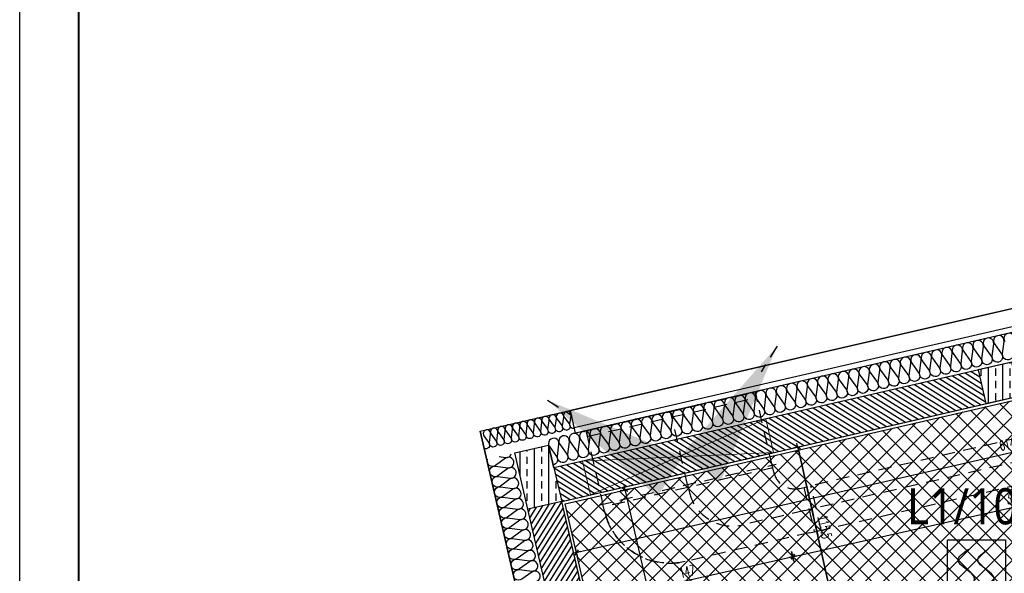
# Model space of a CAD drawing. Header units: centimetres. Extents: x -15121 to 17422, y -60492 to 0.
# Tile 104 of 256: x 642 to 1323, y -29609 to -29226. Entities that reach past the tile are written whole.
import ezdxf
from ezdxf.enums import TextEntityAlignment as Align

# ---------------------------------------------------------------- set-up
doc = ezdxf.new("R2010")
doc.units = ezdxf.units.CM
doc.header["$LTSCALE"] = 60
doc.linetypes.add('MP', pattern=[0.25, 0.15, -0.1])
for name, color, linetype in [('_DTS_SSP', 1, 'Continuous'), ('A-----SZ', 8, 'Continuous'), ('A-BUD-MA-MATERIALY', 8, 'Continuous'), ('A-SCI', 7, 'Continuous'), ('AIKA KLIMATYZACJA2', 5, 'Continuous'), ('AIKA lampy restauracja wymiarowanie', 7, 'Continuous'), ('AIKA oprawy', 2, 'Continuous'), ('AIKA powierzchnie2', 2, 'Continuous'), ('AIKA ppoż restauracja', 7, 'Continuous'), ('AIKA sufity podwieszane', 8, 'Continuous'), ('AIKA TYNK2', 5, 'Continuous'), ('AIKA widokowe', 7, 'Continuous'), ('AIKA wymiarowanie ogólne rzut2', 7, 'Continuous'), ('AIKA ŚCIANA2', 8, 'Continuous'), ('BI_szr', 8, 'Continuous'), ('słupy', 1, 'Continuous')]:
    doc.layers.add(name, color=color, linetype=linetype)
doc.layers.add('Aika Obramowanie', color=7, linetype='Continuous', lineweight=15, plot=False)
doc.layers.add('Aika Ramka', color=5, linetype='Continuous', lineweight=40)
doc.layers.add('SB_PRZEJSCIA', color=3, linetype='Continuous', lineweight=9)
doc.styles.add('Arial', font='l_10646.ttf')
doc.styles.add('FDBES', font='simplex.shx')
doc.styles.add('wymiar', font='txt.shx', dxfattribs={"width": 0.6})
doc.dimstyles.new('Dwudziestka', dxfattribs={"dimtxt": 7, "dimasz": 0.7, "dimexe": 5, "dimexo": 0, "dimgap": 2.5, "dimtad": 1, "dimtoh": 1, "dimdec": 3, "dimrnd": 0.5, "dimdsep": 46, "dimtxsty": 'wymiar', "dimblk": 'znacznik', "dimcen": 0, "dimdle": 5, "dimse1": 1, "dimse2": 1, "dimclrd": 256, "dimclre": 256, "dimclrt": 256, "dimadec": 0, "dimazin": 0, "dimtfac": 0.4, "dimtdec": 3, "dimtix": 1, "dimtofl": 0, "dimtmove": 2, "dimatfit": 3, "dimldrblk": 'znacznik', "dimfxl": 1, "dimtolj": 1, "dimarcsym": 0})
doc.dimstyles.new('FDBES', dxfattribs={"dimscale": 50, "dimtxt": 4, "dimasz": 2.5, "dimexe": 0.8, "dimexo": 2, "dimgap": 1, "dimtad": 1, "dimdsep": 46, "dimtxsty": 'FDBES', "dimcen": 2.5, "dimclrd": 4, "dimclre": 5, "dimadec": 0, "dimazin": 0, "dimtfac": 1, "dimtmove": 0, "dimatfit": 3, "dimfxl": 1, "dimarcsym": 0})

# ---------------------------------------------------------------- blocks, each defined once
blk = doc.blocks.new('SL podciągi restauracja')
at = {"layer": 'BI_szr'}
h = blk.add_hatch(dxfattribs=at)
h.set_pattern_fill('BIK_ZELBET', color=256, scale=5, angle=45, style=0)
h.set_pattern_definition([(90, (731.707, -26918.482), (-10, 2e-15), []), (90, (736.707, -26913.482), (-10, 2e-15), [5, -3.5])])
h.paths.add_polyline_path([(717.88, -26940.86), (741.26, -26935.46), (735.86, -26912.07), (712.48, -26917.47)])
h = blk.add_hatch(dxfattribs=at)
h.set_pattern_fill('BIK_ZELBET', color=256, scale=5, angle=45, style=0)
h.set_pattern_definition([(90, (417.872, -26979.465), (-10, 2e-15), []), (90, (422.872, -26974.465), (-10, 2e-15), [5, -3.5])])
h.paths.add_polyline_path([(392.21, -26974.99), (415.59, -26969.59), (424.59, -27008.57), (401.21, -27013.97)])
at = {"layer": 'słupy', "color": 4}
blk.add_lwpolyline([(717.88, -26940.86), (741.26, -26935.46), (735.86, -26912.07), (712.48, -26917.47)], close=True, dxfattribs=at)
blk.add_lwpolyline([(392.21, -26974.99), (415.59, -26969.59), (424.59, -27008.57), (401.21, -27013.97), (392.21, -26974.99)], dxfattribs=at)
blk = doc.blocks.new('znacznik')
at = {"color": 0}
for points in [[(-4, 0), (4, 0)], [(0, -5), (0, 5)]]:
    blk.add_lwpolyline(points, dxfattribs=at)
at = {"color": 1}
blk.add_lwpolyline([(-2.12, -2.12), (2.12, 2.12)], dxfattribs=at)
blk = doc.blocks.new('*D5381')
at = {"layer": 'AIKA wymiarowanie ogólne rzut2', "lineweight": -2, "transparency": 16777216}
blk.add_line((1114.81, -29786), (1060.69, -29551.57), dxfattribs=at)
at = {"layer": 'Defpoints', "color": 0, "transparency": 16777216}
for p in [(1060.53, -29550.88), (1019.08, -29560.45), (1073.52, -29796.25)]:
    blk.add_point(p, dxfattribs=at)
at = {"layer": 'AIKA wymiarowanie ogólne rzut2', "linetype": 'ByBlock', "lineweight": -2, "transparency": 16777216, "xscale": 0.7, "yscale": 0.7, "zscale": 0.7}
for p, rotation in [((1060.53, -29550.88), 103.0000000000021), ((1114.97, -29786.68), 283.0000000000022)]:
    blk.add_blockref('znacznik', p, dxfattribs=dict(at, rotation=rotation))
at = {"layer": 'AIKA wymiarowanie ogólne rzut2', "transparency": 16777216, "insert": (1093.59, -29667.43), "char_height": 7, "attachment_point": 5, "rotation": 283, "style": 'wymiar'}
blk.add_mtext('\\A1;242', dxfattribs=at)
blk = doc.blocks.new('*D5382')
at = {"layer": 'AIKA wymiarowanie ogólne rzut2', "lineweight": -2, "transparency": 16777216}
blk.add_line((1027.57, -29594.09), (1624.46, -29456.28), dxfattribs=at)
at = {"layer": 'Defpoints', "color": 0, "transparency": 16777216}
for p in [(1617.35, -29422.33), (1625.15, -29456.12), (1019.08, -29560.45)]:
    blk.add_point(p, dxfattribs=at)
at = {"layer": 'AIKA wymiarowanie ogólne rzut2', "linetype": 'ByBlock', "lineweight": -2, "transparency": 16777216, "xscale": 0.7, "yscale": 0.7, "zscale": 0.7}
for p, rotation in [((1625.15, -29456.12), 12.99999999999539), ((1026.88, -29594.24), 192.9999999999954)]:
    blk.add_blockref('znacznik', p, dxfattribs=dict(at, rotation=rotation))
at = {"layer": 'AIKA wymiarowanie ogólne rzut2', "transparency": 16777216, "insert": (1324.67, -29519.34), "char_height": 7, "attachment_point": 5, "rotation": 13, "style": 'wymiar'}
blk.add_mtext('\\A1;614', dxfattribs=at)
blk = doc.blocks.new('SSP Czujka dymu DualRay')
blk.add_lwpolyline([(-20, 20.01), (19.98, 20.01), (19.98, -19.99), (-20, -19.99)], close=True)
for points in [[(-7.99, -14.13), (-1.24, -6.74), (-12.69, 5.9), (-5.51, 13.51)], [(5.58, -14.13), (12.33, -6.74), (0.88, 5.9), (8.05, 13.51)]]:
    blk.add_spline(points, degree=3)
at = {"style": 'Arial'}
for tag, p, flags in [('WP', (-43.85, 94.24), 11), ('TYP', (-43.2, 65.41), 1)]:
    blk.add_attdef(tag, p, '', height=22.5, dxfattribs=dict(at, flags=flags))
at = {"style": 'Arial', "width": 0.9, "flags": 8}
blk.add_attdef('NUMER', (-38.75, 34.57), '', height=20, dxfattribs=at)
blk = doc.blocks.new('Sl ppoż rest')
at = {"layer": '_DTS_SSP'}
ref = blk.add_blockref('SSP Czujka dymu DualRay', (286.73, -46.55), dxfattribs=at)
ref.add_attrib('NUMER', 'L1/102', dxfattribs={"layer": '0', "height": 25, "style": 'Arial', "width": 0.9, "flags": 8}).set_placement((285.32, -3.31), align=Align.MIDDLE_CENTER)
blk = doc.blocks.new('*D7140')
at = {"layer": 'AIKA lampy restauracja wymiarowanie', "lineweight": -2, "transparency": 16777216}
blk.add_line((1033.85, -29629.14), (1175.71, -29597.21), dxfattribs=at)
at = {"layer": 'Defpoints', "color": 0, "transparency": 16777216}
for p in [(1176.4, -29597.06), (1185.76, -29638.68), (1042.53, -29670.91)]:
    blk.add_point(p, dxfattribs=at)
at = {"layer": 'AIKA lampy restauracja wymiarowanie', "lineweight": -2, "transparency": 16777216, "xscale": 0.7, "yscale": 0.7, "zscale": 0.7}
for p, rotation in [((1176.4, -29597.06), 12.68186702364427), ((1033.17, -29629.29), 192.6818670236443)]:
    blk.add_blockref('znacznik', p, dxfattribs=dict(at, rotation=rotation))
at = {"layer": 'AIKA lampy restauracja wymiarowanie', "transparency": 16777216, "insert": (1103.46, -29607.32), "char_height": 7, "attachment_point": 5, "rotation": 12.68187, "style": 'wymiar'}
blk.add_mtext('\\A1;147', dxfattribs=at)
blk = doc.blocks.new('*D7141')
at = {"layer": 'AIKA lampy restauracja wymiarowanie', "lineweight": -2, "transparency": 16777216}
blk.add_line((1177.08, -29596.91), (1489.52, -29526.6), dxfattribs=at)
at = {"layer": 'Defpoints', "color": 0, "transparency": 16777216}
for p in [(1490.2, -29526.45), (1499.63, -29568.35, 66.19), (1185.76, -29638.68)]:
    blk.add_point(p, dxfattribs=at)
at = {"layer": 'AIKA lampy restauracja wymiarowanie', "lineweight": -2, "transparency": 16777216, "xscale": 0.7, "yscale": 0.7, "zscale": 0.7}
for p, rotation in [((1490.2, -29526.45), 12.6818670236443), ((1176.4, -29597.06), 192.6818670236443)]:
    blk.add_blockref('znacznik', p, dxfattribs=dict(at, rotation=rotation))
at = {"layer": 'AIKA lampy restauracja wymiarowanie', "transparency": 16777216, "insert": (1331.98, -29555.9), "char_height": 7, "attachment_point": 5, "rotation": 12.68187, "style": 'wymiar'}
blk.add_mtext('\\A1;321.5', dxfattribs=at)
blk = doc.blocks.new('*D7143')
at = {"layer": 'AIKA lampy restauracja wymiarowanie', "lineweight": -2, "transparency": 16777216}
blk.add_line((1205.19, -29633.59), (1180.09, -29522.06), dxfattribs=at)
at = {"layer": 'Defpoints', "color": 0, "transparency": 16777216}
for p in [(1160.36, -29525.78), (1179.93, -29521.38), (1185.76, -29638.68)]:
    blk.add_point(p, dxfattribs=at)
at = {"layer": 'AIKA lampy restauracja wymiarowanie', "lineweight": -2, "transparency": 16777216, "xscale": 0.7, "yscale": 0.7, "zscale": 0.7}
for p, rotation in [((1179.93, -29521.38), 102.6818670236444), ((1205.34, -29634.27), 282.6818670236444)]:
    blk.add_blockref('znacznik', p, dxfattribs=dict(at, rotation=rotation))
at = {"layer": 'AIKA lampy restauracja wymiarowanie', "transparency": 16777216, "insert": (1198.49, -29576.51), "char_height": 7, "attachment_point": 5, "rotation": 282.68187, "style": 'wymiar'}
blk.add_mtext('\\A1;115.5', dxfattribs=at)
blk = doc.blocks.new('*D7144')
at = {"layer": 'AIKA lampy restauracja wymiarowanie', "lineweight": -2, "transparency": 16777216}
blk.add_line((1180.09, -29522.06), (1233.77, -29760.63), dxfattribs=at)
at = {"layer": 'Defpoints', "color": 0, "transparency": 16777216}
for p in [(1160.36, -29525.78), (1226.95, -29762.88), (1233.93, -29761.31)]:
    blk.add_point(p, dxfattribs=at)
at = {"layer": 'AIKA lampy restauracja wymiarowanie', "lineweight": -2, "transparency": 16777216, "xscale": 0.7, "yscale": 0.7, "zscale": 0.7}
for p, rotation in [((1179.93, -29521.38), 102.6818670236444), ((1233.93, -29761.31), 282.6818670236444)]:
    blk.add_blockref('znacznik', p, dxfattribs=dict(at, rotation=rotation))
at = {"layer": 'AIKA lampy restauracja wymiarowanie', "transparency": 16777216, "insert": (1212.78, -29640.03), "char_height": 7, "attachment_point": 5, "rotation": 282.68187, "style": 'wymiar'}
blk.add_mtext('\\A1;246', dxfattribs=at)
blk = doc.blocks.new('SL klima')
at = {"layer": 'AIKA KLIMATYZACJA2', "color": 140, "linetype": 'MP', "lineweight": -2}
for p, q in [((5216.6, -25642.79, 335.4), (5339.37, -25614.44, 335.4)), ((5219.53, -25642.11, 335.4), (5336.45, -25615.12, 335.4)), ((5220.43, -25646.01, 335.4), (5337.35, -25619.02, 335.4)), ((5336.45, -25615.12, 335.4), (5339.37, -25614.44, 335.4)), ((5348.15, -25665.79, 335.4), (5336.45, -25615.12, 335.4)), ((5336.45, -25615.12, 335.4), (5337.35, -25619.02, 335.4)), ((5289.68, -25679.28, 335.4), (5277.99, -25628.62, 335.4)), ((5278.55, -25631.05, 335.4), (5277.99, -25628.62, 335.4)), ((5216.6, -25642.79, 335.4), (5219.53, -25642.11, 335.4)), ((5219.53, -25642.11, 335.4), (5231.22, -25692.78, 335.4)), ((5219.53, -25642.11, 335.4), (5220.43, -25646.01, 335.4)), ((5518.29, -25647.03, 335.4), (5372.13, -25680.77, 335.4)), ((5228.3, -25693.45, 335.4), (5351.07, -25665.11, 335.4)), ((5521.83, -25662.38, 335.4), (5375.68, -25696.12, 335.4)), ((5379.89, -25714.39, 335.4), (5371.46, -25677.85, 335.4)), ((5382.14, -25710.79, 335.4), (5375.06, -25680.1, 335.4)), ((5379.22, -25711.47, 335.4), (5525.38, -25677.72, 335.4))]:
    blk.add_line(p, q, dxfattribs=at)
at = {"layer": 'AIKA KLIMATYZACJA2', "color": 140, "linetype": 'MP', "lineweight": -2, "extrusion": (7.93192e-18, 1.52993e-16, -1)}
for p, q in [((5228.3, -25693.45, 335.4), (5351.07, -25665.11, 335.4)), ((5349.27, -25670.66, 335.4), (5348.15, -25665.79, 335.4)), ((5348.6, -25667.73, 335.4), (5231.67, -25694.73, 335.4)), ((5289.68, -25679.28, 335.4), (5290.81, -25684.15, 335.4)), ((5371.46, -25677.85, 335.4), (5379.89, -25714.39, 335.4)), ((5367.26, -25681.9, 335.4), (5372.13, -25680.77, 335.4)), ((5370.18, -25681.22, 335.4), (5377.27, -25711.92, 335.4)), ((5232.35, -25697.65, 335.4), (5231.22, -25692.78, 335.4)), ((5370.8, -25697.24, 335.4), (5327.69, -25707.2, 335.4)), ((5370.8, -25697.24, 335.4), (5375.68, -25696.12, 335.4)), ((5374.35, -25712.59, 335.4), (5288.12, -25732.5, 335.4)), ((5374.35, -25712.59, 335.4), (5379.22, -25711.47, 335.4))]:
    blk.add_line(p, q, dxfattribs=at)
at = {"layer": 'AIKA KLIMATYZACJA2', "color": 140, "linetype": 'MP', "lineweight": -2}
for centre, major_axis in [((5363.89, -25667.28, 335.4), (-14.62, -3.37)), ((5363.89, -25667.28, 335.4), (-14.62, -3.37)), ((5320.77, -25677.24, 335.4), (-29.96, -6.92)), ((5277.66, -25687.19, 335.4), (-45.31, -10.46))]:
    blk.add_ellipse(centre, major_axis=major_axis, ratio=1, start_param=0, end_param=1.570796, dxfattribs=at)
at = {"layer": 'AIKA KLIMATYZACJA2', "color": 140, "linetype": 'MP', "lineweight": -2, "extrusion": (4.10644e-17, 9.48047e-18, -1)}
blk.add_ellipse((5277.66, -25687.19, 335.4), major_axis=(10.46, -45.31), ratio=1, start_param=0, end_param=1.570796, dxfattribs=at)
blk.add_ellipse((5277.66, -25687.19, 335.4), major_axis=(10.46, -45.31), ratio=1, start_param=0, end_param=1.570796, dxfattribs=at)
at = {"layer": 'AIKA KLIMATYZACJA2', "color": 140, "linetype": 'MP', "lineweight": -2}
for points in [[(5200.44, -25627.57, 335.4), (5192.85, -25620.86, 335.4), (5202.21, -25624.74, 335.4)], [(5202.21, -25624.74, 335.4), (5192.85, -25620.86, 335.4), (5200.44, -25627.57, 335.4)]]:
    blk.add_solid(points, dxfattribs=at)
for points in [[(5351.64, -25583.47, 335.4), (5340.51, -25601.28, 335.4)], [(5192.85, -25620.86, 335.4), (5209.81, -25631.45, 335.4)]]:
    blk.add_leader(points, dimstyle='FDBES', override={"dimscale": 40, "dimclrd": 256}, dxfattribs=at)

msp = doc.modelspace()

# ---------------------------------------------------------------- hatches: boundary and pattern name
at = {"layer": 'A-----SZ'}
h = msp.add_hatch(dxfattribs=at)
h.set_pattern_fill('ANSI31', color=256, scale=2)
h.set_pattern_definition([(45, (-35110.076, -2093.3616), (-4.4901281, 4.4901281), [])])
h.paths.add_polyline_path([(2430.4942, -29232.5492), (2442.1866, -29229.8498), (2447.8099, -29254.2071), (2436.1175, -29256.9065)])
h.paths.add_polyline_path([(1072.0212, -29798.6482), (1074.7206, -29810.3407), (1133.1828, -29796.8436), (1130.4834, -29785.1512)])
h.paths.add_polyline_path([(1226.946, -29762.881), (1229.6454, -29774.5734), (1676.8813, -29671.3209), (1674.1819, -29659.6285)])
h.paths.add_polyline_path([(1883.6714, -29611.264), (1886.3709, -29622.9564), (2480.7366, -29485.7363), (2478.0372, -29474.0439)])
h.paths.add_polyline_path([(2479.5335, -29444.9619), (2491.226, -29442.2625), (2470.0801, -29350.6697), (2458.3877, -29353.3691)])
edge = h.paths.add_edge_path()
edge.add_line((2458.3877, -29353.3691), (2478.4092, -29440.092))
h = msp.add_hatch(dxfattribs=at)
h.set_pattern_fill('ANSI31', color=256, angle=282.941373)
h.set_pattern_definition([(327.941373, (14369.1177, 3959.6487), (1.6852479, 2.6908297), [])])
h.paths.add_polyline_path([(1304.5937, -29467.8525), (1309.9686, -29491.2429), (1016.5995, -29558.9725), (1011.2246, -29535.5821)])
h = msp.add_hatch(dxfattribs=at)
h.set_pattern_fill('ANSI31', color=256, angle=192.941373)
h.set_pattern_definition([(237.941373, (34511.9195, -42916.8703), (2.6908297, -1.6852479), [])])
h.paths.add_polyline_path([(1074.7233, -29810.3526), (1051.333, -29815.7275), (993.2983, -29564.352), (1016.6887, -29558.9771)])
at = {"layer": 'AIKA sufity podwieszane', "transparency": 33554610}
h = msp.add_hatch(dxfattribs=at)
h.set_pattern_fill('ANSI37', color=256, scale=2.771036)
h.set_pattern_definition([(45, (5073.432, 672.602), (-6.221154, 6.221154), []), (135, (5073.432, 672.602), (-6.221154, -6.221154), [])])
h.paths.add_polyline_path([(1617.3451, -29422.3321), (1569.6009, -29433.3547), (1575.2941, -29458.0143), (1537.2936, -29466.7874), (1531.6005, -29442.1278), (1019.0819, -29560.452), (1073.5192, -29796.246), (1134.4173, -29782.1865), (1138.0081, -29797.74), (1225.7014, -29777.4944), (1222.1115, -29761.9445), (1671.7832, -29658.1296)])

# ---------------------------------------------------------------- linework, layer by layer
at = {"layer": 'A-BUD-MA-MATERIALY'}
for points in [[(1327.8629, -29459.6198, -0.75878438), (1321.3603, -29456.8397), (1322.4913, -29448.2834, 1.47258809), (1315.8717, -29449.9475), (1320.8249, -29456.8274, -1.47258809), (1314.2053, -29458.4915), (1315.3363, -29449.9352, 1.47258809), (1308.7167, -29451.5993), (1313.67, -29458.4793, -1.47258809), (1307.0504, -29460.1434), (1308.1814, -29451.5871, 1.47258809), (1301.5618, -29453.2512), (1306.515, -29460.1311, -1.47258809), (1299.8954, -29461.7952), (1301.0264, -29453.2389, 1.47258809), (1294.4068, -29454.903), (1299.3601, -29461.783, -1.47258809), (1292.7405, -29463.4471), (1293.8715, -29454.8908, 1.47258809), (1287.2519, -29456.5549), (1292.2051, -29463.4348, -1.47258809), (1285.5855, -29465.0989), (1286.7165, -29456.5426, 1.47258809), (1280.0969, -29458.2067), (1285.0502, -29465.0867, -1.47258809), (1278.4306, -29466.7508), (1279.5616, -29458.1945, 1.47258809), (1272.942, -29459.8586), (1277.8952, -29466.7385, -1.47258809), (1271.2757, -29468.4026), (1272.4066, -29459.8463, 1.47258809), (1265.787, -29461.5104), (1270.7403, -29468.3904, -1.47258809), (1264.1207, -29470.0545), (1265.2517, -29461.4982, 1.47258809), (1258.6321, -29463.1623), (1263.5853, -29470.0422, -1.47258809), (1256.9658, -29471.7063), (1258.0967, -29463.15, 1.47258809), (1251.4771, -29464.8141), (1256.4304, -29471.6941, -1.47258809), (1249.8108, -29473.3582), (1250.9418, -29464.8019, 1.47258809), (1244.3222, -29466.466), (1249.2755, -29473.3459, -1.47258809), (1242.6559, -29475.01), (1243.7868, -29466.4537, 1.47258809), (1237.1673, -29468.1178), (1242.1205, -29474.9978, -1.47258809), (1235.5009, -29476.6619), (1236.6319, -29468.1056, 1.47258809), (1230.0123, -29469.7697), (1234.9656, -29476.6496, -1.47258809), (1228.346, -29478.3137), (1229.4769, -29469.7574, 1.47258809), (1222.8574, -29471.4215), (1227.8106, -29478.3015, -1.47258809), (1221.191, -29479.9656), (1222.322, -29471.4093, 1.47258809), (1215.7024, -29473.0734), (1220.6557, -29479.9533, -1.47258809), (1214.0361, -29481.6174), (1215.1671, -29473.0611, 1.47258809), (1208.5475, -29474.7252), (1213.5007, -29481.6052, -1.47258809), (1206.8811, -29483.2693), (1208.0121, -29474.713, 1.47258809), (1201.3925, -29476.3771), (1206.3458, -29483.257, -1.47258809), (1199.7262, -29484.9211), (1200.8572, -29476.3648, 1.47258809), (1194.2376, -29478.0289), (1199.1908, -29484.9089, -1.47258809), (1192.5712, -29486.573), (1193.7022, -29478.0167, 1.47258809), (1187.0826, -29479.6808), (1192.0359, -29486.5607, -1.47258809), (1185.4163, -29488.2248), (1186.5473, -29479.6685, 1.47258809), (1179.9277, -29481.3326), (1184.8809, -29488.2126, -1.47258809), (1178.2613, -29489.8767), (1179.3923, -29481.3204, 1.47258809), (1172.7727, -29482.9845), (1177.726, -29489.8644, -1.47258809), (1171.1064, -29491.5285), (1172.2374, -29482.9722, 1.47258809), (1165.6178, -29484.6363), (1170.571, -29491.5163, -0.55167917), (1168.2424, -29497.2749)], [(1329.6462, -29446.6315, 1.47258809), (1323.0266, -29448.2956)], [(1170.4541, -29495.9605, -0.75878438), (1163.9514, -29493.1804), (1165.0824, -29484.6241, 1.47258809), (1158.4628, -29486.2882), (1163.4161, -29493.1681, -1.47258809), (1156.7965, -29494.8322), (1157.9275, -29486.2759, 1.47258809), (1151.3079, -29487.94), (1156.2611, -29494.82, -1.47258809), (1149.6415, -29496.4841), (1150.7725, -29487.9278, 1.47258809), (1144.1529, -29489.5919), (1149.1062, -29496.4718, -1.47258809), (1142.4866, -29498.1359), (1143.6176, -29489.5796, 1.47258809), (1136.998, -29491.2437), (1141.9512, -29498.1237, -1.47258809), (1135.3317, -29499.7878), (1136.4626, -29491.2315, 1.47258809), (1129.843, -29492.8956), (1134.7963, -29499.7755, -1.47258809), (1128.1767, -29501.4396), (1129.3077, -29492.8833, 1.47258809), (1122.6881, -29494.5474), (1127.6413, -29501.4274, -1.47258809), (1121.0218, -29503.0915), (1122.1527, -29494.5352, 1.47258809), (1115.5332, -29496.1993), (1120.4864, -29503.0792, -1.47258809), (1113.8668, -29504.7433), (1114.9978, -29496.187, 1.47258809), (1108.3782, -29497.8511), (1113.3315, -29504.7311, -1.47258809), (1106.7119, -29506.3952), (1107.8428, -29497.8389, 1.47258809), (1101.2233, -29499.503), (1106.1765, -29506.3829, -1.47258809), (1099.5569, -29508.047), (1100.6879, -29499.4907, 1.47258809), (1094.0683, -29501.1548), (1099.0216, -29508.0348, -1.47258809), (1092.402, -29509.6989), (1093.533, -29501.1426, 1.47258809), (1086.9134, -29502.8067), (1091.8666, -29509.6866, -1.47258809), (1085.247, -29511.3507), (1086.378, -29502.7944, 1.47258809), (1079.7584, -29504.4585), (1084.7117, -29511.3384, -1.47258809), (1078.0921, -29513.0026), (1079.2231, -29504.4463, 1.47258809), (1072.6035, -29506.1104), (1077.5567, -29512.9903, -1.47258809), (1070.9371, -29514.6544), (1072.0681, -29506.0981, 1.47258809), (1065.4485, -29507.7622), (1070.4018, -29514.6421, -1.47258809), (1063.7822, -29516.3063), (1064.9132, -29507.75, 1.47258809), (1058.2936, -29509.4141), (1063.2468, -29516.294, -1.47258809), (1056.6272, -29517.9581), (1057.7582, -29509.4018, 1.47258809), (1051.1386, -29511.0659), (1056.0919, -29517.9458, -1.47258809), (1049.4723, -29519.61), (1050.6033, -29511.0537, 1.47258809), (1043.9837, -29512.7178), (1048.9369, -29519.5977, -1.47258809), (1042.3173, -29521.2618), (1043.4483, -29512.7055, 1.47258809), (1036.8287, -29514.3696), (1041.782, -29521.2495, -1.47258809), (1035.1624, -29522.9137), (1036.2934, -29514.3574, 1.47258809), (1029.6738, -29516.0215), (1034.627, -29522.9014, -1.47258809), (1028.0074, -29524.5655), (1029.1384, -29516.0092, 1.47258809), (1022.5188, -29517.6733), (1027.4721, -29524.5532, -1.47258809), (1020.8525, -29526.2174), (1021.9835, -29517.6611, 1.47258809), (1015.3639, -29519.3252), (1020.3171, -29526.2051, -1.47258809), (1013.6976, -29527.8692), (1014.8285, -29519.3129, 1.47258809), (1008.2089, -29520.977), (1013.1622, -29527.8569, -0.55167917), (1010.8336, -29533.6156)], [(1025.5338, -29508.381, -0.52350852), (1022.3792, -29505.5141), (1023.1781, -29499.4701, 1.47258809), (1018.5022, -29500.6456), (1022.0011, -29505.5054, -1.47258809), (1017.3252, -29506.6809), (1018.1241, -29500.637, 1.47258809), (1013.4482, -29501.8124), (1016.947, -29506.6722, -1.47258809), (1012.2711, -29507.8477), (1013.07, -29501.8038, 1.47258809), (1008.3941, -29502.9793), (1011.893, -29507.8391, -1.47258809), (1007.2171, -29509.0145), (1008.016, -29502.9706, 1.47258809), (1003.3401, -29504.1461), (1006.8389, -29509.0059, -1.47258809), (1002.163, -29510.1814), (1002.9619, -29504.1374, 1.47258809), (998.286, -29505.3129), (1001.7848, -29510.1727, -1.47258809), (997.1089, -29511.3482), (997.9078, -29505.3042, 1.47258809), (993.2319, -29506.4797), (996.7308, -29511.3395, -1.47258809), (992.0549, -29512.515), (992.8538, -29506.4711, 1.47258809), (988.1779, -29507.6465), (991.6767, -29512.5063, -1.47258809), (987.0008, -29513.6818), (987.7997, -29507.6379, 1.47258809), (983.1238, -29508.8134), (986.6227, -29513.6732, -1.47258809), (981.9468, -29514.8486), (982.7457, -29508.8047, 1.47258809), (978.0698, -29509.9802), (981.5686, -29514.84, -1.47258809), (976.8927, -29516.0155), (977.6916, -29509.9715, 1.47258809), (973.0157, -29511.147), (976.5146, -29516.0068, -1.47258809), (971.8387, -29517.1823), (972.6376, -29511.1384, 1.47258809), (967.9617, -29512.3138), (971.4605, -29517.1736, -1.47258809), (966.7846, -29518.3491), (967.5835, -29512.3052, 1.47258809), (962.9076, -29513.4806), (966.4064, -29518.3404, -0.80522747), (963.02, -29522.1105, -0.80522747)], [(973.3788, -29527.8986), (977.8739, -29528.4928, 0.36547269), (981.8619, -29525.9402)], [(997.6961, -29614.3521, 1.47258809), (996.0319, -29607.7326), (989.152, -29612.6858, -1.47258809), (987.4879, -29606.0662), (996.0442, -29607.1972, 1.47258809), (994.3801, -29600.5776), (987.5002, -29605.5309, -1.47258809), (985.8361, -29598.9113), (994.3924, -29600.0423, 1.47258809), (992.7282, -29593.4227), (985.8483, -29598.3759, -1.47258809), (984.1842, -29591.7563), (992.7405, -29592.8873, 1.47258809), (991.0764, -29586.2677), (984.1965, -29591.221, -1.47258809), (982.5324, -29584.6014), (991.0887, -29585.7324, 1.47258809), (989.4245, -29579.1128), (982.5446, -29584.066, -1.47258809), (980.8805, -29577.4464), (989.4368, -29578.5774, 1.47258809), (987.7727, -29571.9578), (980.8928, -29576.9111, -1.47258809), (979.2287, -29570.2915), (987.785, -29571.4225, 1.47258809), (986.1208, -29564.8029), (979.2409, -29569.7561, -1.47258809), (977.5768, -29563.1365), (986.1331, -29564.2675, 1.47258809), (984.469, -29557.6479), (977.5891, -29562.6012, -1.47258809), (975.925, -29555.9816), (984.4813, -29557.1126, 1.47258809), (982.8171, -29550.493), (975.9372, -29555.4462, -1.47258809), (974.2731, -29548.8266), (982.8294, -29549.9576, 1.47258809), (981.1653, -29543.338), (974.2854, -29548.2913, -1.47258809), (972.6213, -29541.6717), (981.1776, -29542.8027, 1.47258809), (979.5135, -29536.1831), (972.6335, -29541.1363, -1.47258809), (970.9694, -29534.5167), (979.5257, -29535.6477, 1.47258809), (977.8616, -29529.0281), (970.9817, -29533.9814, -0.7385475), (965.3871, -29529.7437, -0.7385475)]]:
    msp.add_lwpolyline(points, format="xyb", dxfattribs=at)
at = {"layer": 'A-SCI', "color": 4}
for p, q in [((1022.6736, -29495.992), (1612.6546, -29359.7841)), ((960.3139, -29510.3888), (1022.6736, -29495.992)), ((984.3003, -29525.3772), (1007.6852, -29519.9784)), ((1051.3695, -29815.8856), (984.3003, -29525.3772))]:
    msp.add_line(p, q, dxfattribs=at)
for points in [[(2397.5097, -29178.586), (2401.1089, -29194.1759), (1026.2728, -29511.5819), (1022.6736, -29495.992)], [(2425.1193, -29209.1588), (1011.2844, -29535.5683), (1007.6852, -29519.9784)], [(1051.3357, -29815.7395), (1074.7206, -29810.3407), (1016.6832, -29558.9532), (2430.566, -29232.5326)], [(960.3139, -29510.3888), (1031.8483, -29820.2385), (1051.3357, -29815.7395)]]:
    msp.add_lwpolyline(points, dxfattribs=at)
at = {"layer": 'A-SCI'}
msp.add_lwpolyline([(1025.373, -29507.6844), (1615.8412, -29371.3641), (1613.1418, -29359.6716), (1022.6736, -29495.992)], dxfattribs=at)
at = {"layer": 'Aika Obramowanie', "transparency": 33554610}
msp.add_lwpolyline([(642.021, -28994.4179), (642.021, -31227.5571), (3690.1709, -31227.5571), (3690.1709, -28994.4179)], close=True, dxfattribs=at)
at = {"layer": 'AIKA oprawy'}
msp.add_lwpolyline([(1059.4445, -29744.1726), (1016.6832, -29558.9532), (1065.4179, -29547.7019)], dxfattribs=at)
at = {"layer": 'AIKA powierzchnie2'}
msp.add_lwpolyline([(1617.3451, -29422.3321), (1671.7832, -29658.1296), (1222.1115, -29761.9445), (1225.7014, -29777.4944), (1138.0081, -29797.74), (1134.4173, -29782.1865), (1073.5192, -29796.246), (1019.0819, -29560.452), (1531.6005, -29442.1278), (1537.2936, -29466.7874), (1575.2941, -29458.0143), (1569.6009, -29433.3547)], close=True, dxfattribs=at)
at = {"layer": 'Aika Ramka', "transparency": 33554610}
msp.add_lwpolyline([(682.576, -29032.0128), (682.576, -31189.9622), (3652.576, -31189.9622), (3652.576, -29032.0128)], close=True, dxfattribs=at)
at = {"layer": 'AIKA sufity podwieszane', "transparency": 33554610}
msp.add_lwpolyline([(1617.3451, -29422.3321), (1671.7832, -29658.1296), (1222.1115, -29761.9445), (1225.7014, -29777.4944), (1138.0081, -29797.74), (1134.4173, -29782.1865), (1073.5192, -29796.246), (1019.0819, -29560.452), (1531.6005, -29442.1278), (1537.2936, -29466.7874), (1575.2941, -29458.0143), (1569.6009, -29433.3547)], close=True, dxfattribs=at)
at = {"layer": 'AIKA TYNK2'}
for points in [[(1031.8483, -29820.2385), (960.3139, -29510.3888), (1613.1418, -29359.6716), (1616.5161, -29374.2872), (2400.884, -29193.2016), (2397.5097, -29178.586), (2459.8694, -29164.1892), (2461.5807, -29171.6017), (2617.0511, -29171.6017), (2617.0511, -29187.6017), (2615.0511, -29187.6017)], [(1073.52, -29796.2496), (1019.0819, -29560.452), (1531.6005, -29442.1278)]]:
    msp.add_lwpolyline(points, dxfattribs=at)
at = {"layer": 'AIKA widokowe', "color": 2}
msp.add_lwpolyline([(642.021, -28369.2106), (17422.067, -28369.2106), (17422.067, -32344.9798), (642.021, -32344.9798)], close=True, dxfattribs=at)
at = {"layer": 'AIKA ŚCIANA2'}
for p, q in [((1016.6832, -29558.9532), (2434.5985, -29231.6017)), ((1016.6832, -29558.9532), (2434.5985, -29231.6017)), ((1289.0989, -30738.9153), (1016.6832, -29558.9532)), ((1289.0989, -30738.9153), (1016.6832, -29558.9532))]:
    msp.add_line(p, q, dxfattribs=at)
msp.add_lwpolyline([(1891.2596, -30599.8956), (1289.0989, -30738.9153), (1016.6832, -29558.9532), (2434.5985, -29231.6017), (3265.0511, -29231.6017), (3265.0511, -30391.6017), (3257.0511, -30391.6017), (3257.0511, -30407.6017), (2734.6181, -30407.6017), (2730.4905, -30389.723), (2691.5157, -30398.721), (2695.1149, -30414.311), (1930.2344, -30590.8975)], dxfattribs=at)
at = {"layer": 'SB_PRZEJSCIA', "elevation": 335.4019}
msp.add_lwpolyline([(1163.2092, -29525.125), (1157.8104, -29501.7401), (1031.1423, -29530.9837), (1036.5411, -29554.3686), (1157.8104, -29501.7401), (1163.2092, -29525.125), (1031.1423, -29530.9837), (1036.5411, -29554.3686), (1163.2092, -29525.125)], dxfattribs=at)

# ---------------------------------------------------------------- block references
at = {"layer": 'AIKA KLIMATYZACJA2'}
msp.add_blockref('SL klima', (-4186.027, -3867.9585), dxfattribs=at)
at = {"layer": 'AIKA ppoż restauracja'}
msp.add_blockref('Sl ppoż rest', (1016.6832, -29558.9532), dxfattribs=at)
at = {"layer": 'AIKA ŚCIANA2'}
msp.add_blockref('SL podciągi restauracja', (592.0924, -2550.3843), dxfattribs=at)

# ---------------------------------------------------------------- dimensions: what is measured, and where the dimension line sits
at = {"layer": 'AIKA lampy restauracja wymiarowanie', "color": 2}
for p1, p2, distance, picture, middle in [((1185.761, -29638.6794), (1160.3564, -29525.7836), -20.0672, '*D7143', (1198.49, -29576.5088)), ((1042.5305, -29670.9102), (1185.761, -29638.6794), 42.6598, '*D7140', (1103.4631, -29607.322))]:
    dim = msp.add_aligned_dim(p1=p1, p2=p2, distance=distance, dimstyle='Dwudziestka', dxfattribs=at)
    dim.commit()
    dim.dimension.update_dxf_attribs({"geometry": picture, "text_midpoint": middle})
for base, p1, p2, angle, picture, middle in [((1233.9254, -29761.3105), (1160.3564, -29525.7836), (1226.946, -29762.881), 282.681867, '*D7144', (1212.7833, -29640.0271)), ((1490.198, -29526.4462), (1185.761, -29638.6794), (1499.6266, -29568.3461, 66.1889), 192.681867, '*D7141', (1331.9796, -29555.8996))]:
    dim = msp.add_linear_dim(base=base, p1=p1, p2=p2, angle=angle, dimstyle='Dwudziestka', dxfattribs=at)
    dim.commit()
    dim.dimension.update_dxf_attribs({"geometry": picture, "text_midpoint": middle})
at = {"layer": 'AIKA wymiarowanie ogólne rzut2'}
dim = msp.add_aligned_dim(p1=(1019.0819, -29560.452), p2=(1617.3451, -29422.3321), distance=-34.6814, dimstyle='Dwudziestka', dxfattribs=at)
dim.commit()
dim.dimension.update_dxf_attribs({"geometry": '*D5382', "text_midpoint": (1324.6654, -29519.3383)})
dim = msp.add_linear_dim(base=(1060.5287, -29550.8833), p1=(1073.52, -29796.2496), p2=(1019.0819, -29560.452), angle=283, dimstyle='Dwudziestka', dxfattribs=at)
dim.commit()
dim.dimension.update_dxf_attribs({"geometry": '*D5381', "text_midpoint": (1093.594, -29667.4323)})

doc.saveas('drawing.dxf')
